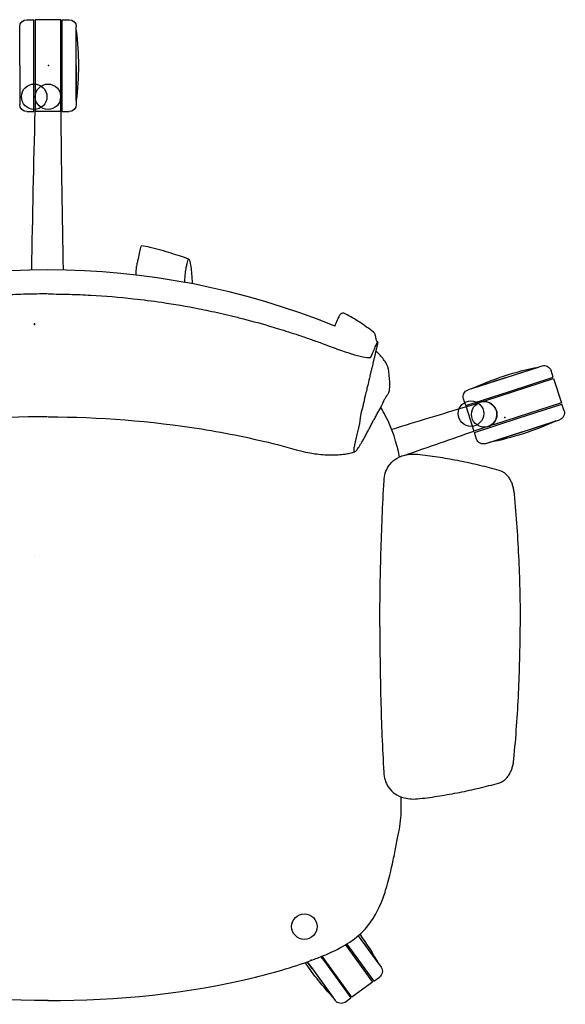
# Model space of a CAD drawing. Header units: metres. Extents: x 1.1 to 14.9, y -7.2 to 0.
# Tile 18 of 22: x 11.3 to 11.7, y -2.7 to -2. Entities that reach past the tile are written whole.
import ezdxf

# ---------------------------------------------------------------- set-up
doc = ezdxf.new("R2010")
doc.units = ezdxf.units.M
doc.header["$MEASUREMENT"] = 0
for name, color, linetype in [('2D_Any', 251, 'Continuous'), ('72_AIX_TNKFLEX_D3_FLEX_BASE_FLEX_300', 7, 'Continuous'), ('72_AIX_TNKFLEX_D3_FLEX_RUEDA_ESTANDAR', 7, 'Continuous'), ('72_AIX_TNKFLEX_D3_FLEX_TELAS_FLEX_DELATNE', 7, 'Continuous'), ('72_AIX_TNKFLEX_D3_FLEX_TELAS_FLEX_DETRAS', 7, 'Continuous')]:
    doc.layers.add(name, color=color, linetype=linetype)

# ---------------------------------------------------------------- blocks, each defined once
blk = doc.blocks.new('72AIX_TNKFLEX_D3_CRON_RUEDA_1')
blk.add_circle((0, 0), 0.009)
blk.add_point((0.01, 0.022, -0.069))
blk = doc.blocks.new('72AIX_TNKFLEX_D3_FLEX_BASE_FLEX_300')
at = {"extrusion": (8.04964e-12, 1.10794e-11, -1)}
blk.add_line((0, 0, 0.12945), (0, 0, -0.01055), dxfattribs=at)
blk = doc.blocks.new('2D_fLEX')
at = {"layer": '2D_Any'}
for p, q in [((-0.0146, 0.69377), (-0.0096, 0.69377)), ((-0.0096, 0.66127), (-0.0096, 0.69377)), ((0.0094, 0.69377), (-0.0086, 0.69377)), ((-0.0086, 0.69377), (-0.0086, 0.6441)), ((0.0094, 0.64191), (0.0094, 0.69377)), ((0.0104, 0.66127), (0.0104, 0.69377)), ((0.0104, 0.69377), (0.0154, 0.69377)), ((-0.0196, 0.66127), (-0.0196, 0.68877)), ((0.0204, 0.66127), (0.0204, 0.68877)), ((0.0204, 0.66127), (0.0204, 0.68602)), ((-0.0196, 0.66127), (-0.0196, 0.63377)), ((-0.0096, 0.64079), (-0.0096, 0.66127)), ((0.0104, 0.62877), (0.0104, 0.66127)), ((0.0204, 0.66127), (0.0204, 0.63377)), ((0.0204, 0.63652), (0.0204, 0.66127)), ((-0.0096, 0.63943), (-0.0096, 0.64079)), ((-0.0086, 0.6441), (-0.0086, 0.63927)), ((0.0094, 0.63927), (0.0094, 0.64191)), ((-0.0096, 0.63851), (-0.0096, 0.63943)), ((-0.0096, 0.62877), (-0.0096, 0.63851)), ((-0.0086, 0.63927), (-0.0086, 0.62877)), ((0.0094, 0.63891), (0.0094, 0.63927)), ((0.0094, 0.63891), (0.0094, 0.63891)), ((0.0094, 0.6374), (0.0094, 0.63891)), ((0.0094, 0.62877), (0.0094, 0.6374)), ((-0.0146, 0.62877), (-0.0096, 0.62877)), ((0.00911, 0.62877), (-0.0086, 0.62877)), ((0.0094, 0.62877), (0.00911, 0.62877)), ((0.0104, 0.62877), (0.0154, 0.62877)), ((0.3234, 0.44044), (0.34957, 0.44891)), ((0.3234, 0.44044), (0.34695, 0.44806)), ((0.35741, 0.44093), (0.35587, 0.44569)), ((0.3234, 0.44044), (0.29724, 0.43197)), ((0.29986, 0.43282), (0.3234, 0.44044)), ((0.30984, 0.42448), (0.35771, 0.43998)), ((0.32649, 0.43092), (0.35741, 0.44093)), ((0.35771, 0.43998), (0.36326, 0.42286)), ((0.29557, 0.42091), (0.29403, 0.42567)), ((0.29557, 0.42091), (0.32649, 0.43092)), ((0.29587, 0.41996), (0.29705, 0.42034)), ((0.29587, 0.41996), (0.30142, 0.40284)), ((0.29705, 0.42034), (0.29959, 0.42116)), ((0.29959, 0.42116), (0.30586, 0.4232)), ((0.30586, 0.4232), (0.30984, 0.42448)), ((0.36326, 0.42286), (0.31588, 0.40752)), ((0.33265, 0.4119), (0.36357, 0.42191)), ((0.36511, 0.41715), (0.36357, 0.42191)), ((0.30173, 0.40189), (0.33265, 0.4119)), ((0.33573, 0.40238), (0.36189, 0.41085)), ((0.31058, 0.4058), (0.30142, 0.40284)), ((0.31097, 0.40593), (0.31058, 0.4058)), ((0.31141, 0.40607), (0.31097, 0.40593)), ((0.31397, 0.4069), (0.31141, 0.40607)), ((0.31397, 0.4069), (0.31397, 0.4069)), ((0.31588, 0.40752), (0.31398, 0.4069)), ((0.33573, 0.40238), (0.35927, 0.41)), ((0.30327, 0.39713), (0.30173, 0.40189)), ((0.33573, 0.40238), (0.30956, 0.39391)), ((0.31218, 0.39476), (0.33573, 0.40238)), ((0.21958, 0.04591), (0.21957, 0.04592)), ((0.21957, 0.04592), (0.21958, 0.04591)), ((0.21958, 0.04591), (0.23572, 0.02364)), ((0.21958, 0.04591), (0.23411, 0.02587)), ((0.21063, 0.03951), (0.22975, 0.01314)), ((0.21149, 0.04004), (0.23056, 0.01372)), ((0.19325, 0.03111), (0.19529, 0.0283)), ((0.21518, 0.00257), (0.19421, 0.0315)), ((0.19529, 0.0283), (0.21437, 0.00198)), ((0.1872, 0.02243), (0.18356, 0.02744)), ((0.18356, 0.02744), (0.1872, 0.02243)), ((0.1872, 0.02243), (0.20334, 0.00016)), ((0.1872, 0.02243), (0.20172, 0.00239)), ((0.23056, 0.01372), (0.23461, 0.01666)), ((0.22975, 0.01314), (0.21518, 0.00257)), ((0.21032, -0.00095), (0.21437, 0.00198))]:
    blk.add_line(p, q, dxfattribs=at)
for centre in [(0.0004, 0.63927, -0.00503), (0.30864, 0.41463, -0.00503)]:
    blk.add_circle(centre, 0.009, dxfattribs=at)
at = {"layer": '2D_Any', "extrusion": (0, 0, -1)}
for centre, radius, start, end in [((0.0146, 0.68877), 0.005, 360, 90), ((-0.0154, 0.68877), 0.005, 90, 180), ((0.18323, 0.66127), 0.20513, 173.07068, 186.92932), ((0.0146, 0.63377), 0.005, 270, 0), ((-0.0154, 0.63377), 0.005, 180, 270), ((-0.38613, 0.24671), 0.20513, 65.13038, 78.98903), ((-0.35111, 0.44415), 0.005, 72.05971, 162.05971), ((-0.29878, 0.42721), 0.005, 342.05971, 72.05971), ((-0.36035, 0.41561), 0.005, 162.05971, 252.05971), ((-0.273, 0.59611), 0.20513, 245.13038, 258.98903), ((-0.30802, 0.39867), 0.005, 252.05971, 342.05971), ((-0.05472, -0.07361), 0.20513, 144.01551, 150.98903), ((-0.35206, 0.14195), 0.20513, 317.13038, 325.9047), ((-0.23167, 0.02071), 0.005, 144.05971, 234.05971), ((-0.20739, 0.0031), 0.005, 234.05971, 324.05971)]:
    blk.add_arc(centre, radius, start, end, dxfattribs=at)
at = {"layer": '2D_Any'}
for centre, radius, start, end in [((0.0004, 0.63927), 0.009, 360, 10.53137), ((0.0004, 0.63927), 0.009, 341.44261, 353.01243), ((0.0004, 0.63927), 0.009, 353.10516, 356.75528), ((0.0004, 0.63927), 0.009, 356.82479, 0), ((0.00003, -0.02103), 0.53784, 67.83156, 112.10873), ((0.30864, 0.41463), 0.009, 286.31745, 107.94029), ((0.30864, 0.41463), 0.009, 285.62399, 286.31745)]:
    blk.add_arc(centre, radius, start, end, dxfattribs=at)
for centre, major_axis, ratio, start_param, end_param in [((0.00043, 0.63927), (0.00882, 0.00164), 0.000043, 0, 0.000172), ((0.0004, 0.63927), (0.00853, -0.00287), 0.000279, 0, 0.001114), ((0.0004, 0.63927), (0.00893, -0.00109), 0.000405, 0, 0.001618), ((0.0004, 0.63927), (0.00899, -0.00051), 0.000303, 0, 0.001213), ((0.20579, 0.47601), (-0.00279, 0.00112), 0.995715, -0.01381, 0.027282), ((0.22969, 0.07549), (0.00751, -0.00274), 0.000101, 0, 0.000895), ((0.14504, 0.02436), (0.00191, -0.00777), 0.00003, 0, 0.000972)]:
    blk.add_ellipse(centre, major_axis=major_axis, ratio=ratio, start_param=start_param, end_param=end_param, dxfattribs=at)
at = {"layer": '2D_Any', "extrusion": (0, 0, -1)}
for centre, major_axis, ratio, start_param, end_param in [((0.192, 0.47877), (0.00086, 0.00287), 0.000095, 0.000003, 0.004774), ((0.20835, 0.48185), (-0.003, 0.00034), 0.996355, 0.235657, 0.325678), ((0.17477, 0.46314), (0.00354, 0.00717), 0.106196, -0.034288, 0), ((0.21664, 0.45594), (-0.00215, 0.00194), 0.00011, 0, 0.000468)]:
    blk.add_ellipse(centre, major_axis=major_axis, ratio=ratio, start_param=start_param, end_param=end_param, dxfattribs=at)
at = {"layer": '2D_Any'}
for points in [[(-0.01107, 0.51681), (-0.01041, 0.55446), (-0.00975, 0.59211), (-0.0086, 0.62877)], [(-0.0091, 0.62976), (-0.0091, 0.62976), (-0.0091, 0.62976), (-0.0091, 0.62976)], [(0.00909, 0.62976), (0.00909, 0.62976), (0.00909, 0.62976), (0.00909, 0.62976)], [(0.0094, 0.62877), (0.00975, 0.59211), (0.01041, 0.55446), (0.01107, 0.51681)], [(0.06281, 0.51881), (0.06278, 0.51865), (0.06275, 0.51844), (0.06273, 0.51818)], [(0.19286, 0.48164), (0.19286, 0.48164), (0.19286, 0.48164), (0.19285, 0.48164)], [(0.20562, 0.48313), (0.20508, 0.48199), (0.20442, 0.48047), (0.2037, 0.47879)], [(0.22067, 0.47977), (0.21731, 0.48191), (0.21394, 0.48398), (0.21036, 0.4858)], [(0.2037, 0.47879), (0.20348, 0.47827), (0.20325, 0.47772), (0.20302, 0.47717)], [(0.23033, 0.47285), (0.22719, 0.4753), (0.22404, 0.47762), (0.22067, 0.47977)], [(0.23342, 0.46596), (0.23296, 0.4661), (0.23273, 0.46616), (0.23273, 0.46616)], [(0.24171, 0.43166), (0.24199, 0.43421), (0.24231, 0.43671), (0.24119, 0.44522)], [(0.24119, 0.44522), (0.24119, 0.44522), (0.24119, 0.44522), (0.24119, 0.44522)], [(0.29587, 0.41996), (0.27931, 0.41494), (0.26131, 0.40946), (0.24331, 0.40397)], [(0.29732, 0.42042), (0.29732, 0.42042), (0.29731, 0.42042), (0.29731, 0.42042)], [(0.3088, 0.40519), (0.3088, 0.40519), (0.30881, 0.40519), (0.30881, 0.40519)], [(0.25262, 0.38586), (0.26939, 0.39161), (0.28615, 0.39737), (0.30142, 0.40284)], [(0.24872, 0.38452), (0.24877, 0.38454), (0.24882, 0.38455), (0.24887, 0.38457)], [(0.24887, 0.38457), (0.25012, 0.385), (0.25137, 0.38543), (0.25262, 0.38586)], [(0.24997, 0.1352), (0.24999, 0.13816), (0.25, 0.14112), (0.25001, 0.14408)], [(0.24836, 0.11935), (0.24943, 0.12452), (0.24995, 0.12988), (0.24997, 0.1352)], [(0.2372, 0.07275), (0.23784, 0.07449), (0.23843, 0.0763), (0.23897, 0.07813)], [(0.23897, 0.07813), (0.23897, 0.07813), (0.23897, 0.07813), (0.23897, 0.07812)], [(0.14695, 0.01659), (0.16134, 0.02012), (0.17563, 0.02438), (0.18869, 0.02933)], [(0.18869, 0.02933), (0.19156, 0.03042), (0.19439, 0.03155), (0.19714, 0.03272)], [(0.18869, 0.02933), (0.18869, 0.02933), (0.18869, 0.02933), (0.18869, 0.02933)], [(0, 0), (-0.04929, 0.00006), (-0.09935, 0.00502), (-0.14685, 0.01674)], [(0.00008, 0), (0.04937, 0.00001), (0.09943, 0.00492), (0.14695, 0.01658)]]:
    blk.add_open_spline(points, degree=3, dxfattribs=at)
for points, knots in [([(0.06604, 0.53368), (0.06566, 0.5323), (0.06532, 0.5309), (0.06465, 0.52791), (0.06432, 0.52632), (0.06381, 0.52377), (0.06362, 0.52283), (0.06323, 0.52086), (0.06302, 0.5198), (0.06281, 0.51881)], [0, 0, 0, 0, 0.00430464, 0.00430464, 0.0095042, 0.0095042, 0.01246603, 0.01246603, 0.01558511, 0.01558511, 0.01558511, 0.01558511]), ([(0.09997, 0.52448), (0.09797, 0.52515), (0.09594, 0.52582), (0.09177, 0.52719), (0.08962, 0.52788), (0.08264, 0.53006), (0.07778, 0.53153), (0.07055, 0.53318), (0.06842, 0.5336), (0.06626, 0.53392)], [0, 0, 0, 0, 0.00633567, 0.00633567, 0.01349146, 0.01349146, 0.02978368, 0.02978368, 0.03638422, 0.03638422, 0.03638422, 0.03638422]), ([(0.09695, 0.50789), (0.09698, 0.5082), (0.09713, 0.51029), (0.09747, 0.51408), (0.09806, 0.51849), (0.09861, 0.52107), (0.09902, 0.5226), (0.09918, 0.52319)], [59.457011, 59.457011, 59.457011, 59.457011, 64.275446, 91.314614, 112.775044, 130.889517, 142.432089, 142.432089, 142.432089, 142.432089]), ([(0.09918, 0.52319), (0.09921, 0.52331), (0.09957, 0.5245), (0.10026, 0.52495), (0.10127, 0.52065), (0.10192, 0.51317), (0.10224, 0.50756), (0.10228, 0.50688)], [142.432089, 142.432089, 142.432089, 142.432089, 145.030745, 167.34887, 191.841294, 220.533115, 224.400806, 224.400806, 224.400806, 224.400806]), ([(0.06273, 0.51818), (0.0626, 0.51686), (0.06253, 0.51568), (0.06245, 0.5141), (0.06243, 0.5136), (0.06241, 0.51312)], [0, 0, 0, 0, 0.004827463, 0.004827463, 0.00725176, 0.00725176, 0.00725176, 0.00725176]), ([(0.00003, 0.4998), (-0.005, 0.4998), (-0.01003, 0.49973), (-0.02009, 0.49946), (-0.02511, 0.49925), (-0.04018, 0.49843), (-0.0502, 0.49761), (-0.06686, 0.49579), (-0.0735, 0.49494), (-0.08898, 0.49267), (-0.09777, 0.49117), (-0.10891, 0.48898), (-0.11124, 0.4885), (-0.11889, 0.4869), (-0.12419, 0.48571), (-0.13226, 0.48377), (-0.13507, 0.48307), (-0.14467, 0.48061), (-0.15141, 0.47874), (-0.16013, 0.47617), (-0.16222, 0.47554), (-0.16929, 0.47336), (-0.17405, 0.47182), (-0.17998, 0.46982), (-0.18144, 0.46932), (-0.18586, 0.46779), (-0.1879, 0.46709), (-0.19246, 0.46544), (-0.19347, 0.46507), (-0.19651, 0.46395), (-0.19727, 0.46367), (-0.19922, 0.46294), (-0.19979, 0.46272), (-0.20105, 0.46225), (-0.20152, 0.46208), (-0.20223, 0.46181), (-0.20246, 0.46173), (-0.20307, 0.4615), (-0.20344, 0.46137), (-0.2042, 0.4611), (-0.20459, 0.46095), (-0.20552, 0.46062), (-0.20606, 0.46043), (-0.21011, 0.45901), (-0.21344, 0.45793), (-0.21934, 0.4562), (-0.22186, 0.45558), (-0.22601, 0.45488), (-0.22712, 0.45495), (-0.22776, 0.45522), (-0.22785, 0.45527), (-0.22799, 0.45539), (-0.22804, 0.45546), (-0.22811, 0.4556), (-0.22813, 0.45565), (-0.22822, 0.45589), (-0.22824, 0.45594), (-0.22837, 0.45621), (-0.22845, 0.45637), (-0.2286, 0.45672), (-0.22864, 0.45687), (-0.22888, 0.45739), (-0.22896, 0.45756), (-0.22918, 0.45806), (-0.22926, 0.45827), (-0.22955, 0.45899), (-0.22967, 0.45921), (-0.22992, 0.45974), (-0.23, 0.45992), (-0.2302, 0.4604), (-0.23031, 0.46066), (-0.23055, 0.46125), (-0.23066, 0.46148), (-0.23114, 0.46256), (-0.23118, 0.46267), (-0.23153, 0.46347), (-0.23158, 0.46359), (-0.23165, 0.46374), (-0.23167, 0.46378), (-0.23177, 0.46402), (-0.23187, 0.46423), (-0.23198, 0.4645), (-0.23202, 0.46457), (-0.23209, 0.46475), (-0.23213, 0.46484), (-0.23224, 0.46509), (-0.23231, 0.46527), (-0.23245, 0.46556), (-0.23251, 0.46568), (-0.23261, 0.46588), (-0.23265, 0.46596), (-0.2327, 0.46605), (-0.23272, 0.46608), (-0.23279, 0.46618), (-0.23283, 0.46621), (-0.23285, 0.46621)], [0, 0, 0, 0, 1.50937, 1.50937, 3.018978, 3.018978, 6.038004, 6.038004, 8.045457, 8.045457, 10.712137, 10.712137, 11.420549, 11.420549, 13.035432, 13.035432, 13.890466, 13.890466, 15.944462, 15.944462, 16.592115, 16.592115, 18.145057, 18.145057, 18.625496, 18.625496, 19.545294, 19.545294, 19.929127, 19.929127, 20.083587, 20.083587, 20.332505, 20.332505, 20.481961, 20.481961, 20.555937, 20.555937, 20.674625, 20.674625, 20.802945, 20.802945, 20.981274, 20.981274, 22.159526, 22.159526, 23.350819, 23.350819, 24.708465, 24.708465, 24.999973, 24.999973, 25.268137, 25.268137, 25.535132, 25.535132, 25.829695, 25.829695, 25.976508, 25.976508, 26.197146, 26.197146, 26.307723, 26.307723, 26.442054, 26.442054, 26.628782, 26.628782, 26.754446, 26.754446, 26.862409, 26.862409, 26.947367, 26.947367, 27.255971, 27.255971, 27.314444, 27.314444, 27.326285, 27.326285, 27.392939, 27.392939, 27.407587, 27.407587, 27.424536, 27.424536, 27.453364, 27.453364, 27.479842, 27.479842, 27.503219, 27.503219, 27.514778, 27.514778, 27.553711, 27.553711, 27.553711, 27.553711]), ([(0.00057, 0.4998), (0.0056, 0.49979), (0.01063, 0.49972), (0.02069, 0.49944), (0.02571, 0.49922), (0.04078, 0.49839), (0.0508, 0.49755), (0.06745, 0.49572), (0.0741, 0.49486), (0.08957, 0.49258), (0.09836, 0.49106), (0.1095, 0.48886), (0.11183, 0.48839), (0.11947, 0.48678), (0.12477, 0.48558), (0.13284, 0.48363), (0.13565, 0.48293), (0.14525, 0.48046), (0.15199, 0.47859), (0.1607, 0.476), (0.16279, 0.47537), (0.16986, 0.47318), (0.17462, 0.47164), (0.18054, 0.46963), (0.182, 0.46913), (0.18643, 0.4676), (0.18847, 0.46689), (0.19302, 0.46524), (0.19403, 0.46487), (0.19707, 0.46375), (0.19783, 0.46346), (0.19978, 0.46273), (0.20035, 0.46251), (0.20161, 0.46204), (0.20208, 0.46187), (0.20279, 0.4616), (0.20302, 0.46152), (0.20363, 0.46129), (0.204, 0.46116), (0.20476, 0.46088), (0.20515, 0.46074), (0.20608, 0.46041), (0.20661, 0.46022), (0.21067, 0.45879), (0.21399, 0.45771), (0.2199, 0.45598), (0.22241, 0.45535), (0.22656, 0.45465), (0.22767, 0.45472), (0.22831, 0.45498), (0.2284, 0.45503), (0.22854, 0.45516), (0.22859, 0.45522), (0.22866, 0.45537), (0.22868, 0.45542), (0.22877, 0.45565), (0.22879, 0.4557), (0.22892, 0.45597), (0.22901, 0.45613), (0.22915, 0.45648), (0.22919, 0.45664), (0.22943, 0.45716), (0.22952, 0.45732), (0.22974, 0.45783), (0.22981, 0.45803), (0.23011, 0.45875), (0.23022, 0.45897), (0.23048, 0.4595), (0.23056, 0.45968), (0.23076, 0.46016), (0.23087, 0.46042), (0.23111, 0.46101), (0.23122, 0.46124), (0.2317, 0.46232), (0.23174, 0.46243), (0.23209, 0.46322), (0.23215, 0.46335), (0.23221, 0.4635), (0.23223, 0.46354), (0.23234, 0.46378), (0.23243, 0.46399), (0.23254, 0.46425), (0.23258, 0.46433), (0.23265, 0.46451), (0.23269, 0.4646), (0.2328, 0.46485), (0.23288, 0.46502), (0.23301, 0.46532), (0.23307, 0.46544), (0.23317, 0.46564), (0.23321, 0.46571), (0.23327, 0.46581), (0.23328, 0.46584), (0.23335, 0.46594), (0.23339, 0.46597), (0.23342, 0.46596)], [0, 0, 0, 0, 1.50937, 1.50937, 3.018978, 3.018978, 6.038004, 6.038004, 8.045457, 8.045457, 10.712137, 10.712137, 11.420549, 11.420549, 13.035432, 13.035432, 13.890466, 13.890466, 15.944462, 15.944462, 16.592115, 16.592115, 18.145057, 18.145057, 18.625496, 18.625496, 19.545294, 19.545294, 19.929127, 19.929127, 20.083587, 20.083587, 20.332505, 20.332505, 20.481961, 20.481961, 20.555937, 20.555937, 20.674625, 20.674625, 20.802945, 20.802945, 20.981274, 20.981274, 22.159526, 22.159526, 23.350819, 23.350819, 24.708465, 24.708465, 24.999973, 24.999973, 25.268137, 25.268137, 25.535132, 25.535132, 25.829695, 25.829695, 25.976508, 25.976508, 26.197146, 26.197146, 26.307723, 26.307723, 26.442054, 26.442054, 26.628782, 26.628782, 26.754446, 26.754446, 26.862409, 26.862409, 26.947367, 26.947367, 27.255971, 27.255971, 27.314444, 27.314444, 27.326285, 27.326285, 27.392939, 27.392939, 27.407587, 27.407587, 27.424536, 27.424536, 27.453364, 27.453364, 27.479842, 27.479842, 27.503219, 27.503219, 27.514778, 27.514778, 27.553711, 27.553711, 27.553711, 27.553711]), ([(0.21036, 0.4858), (0.21005, 0.48597), (0.2097, 0.48607), (0.20906, 0.48616), (0.20876, 0.48615), (0.20825, 0.48607), (0.20803, 0.48601), (0.20764, 0.48585), (0.20747, 0.48576), (0.20714, 0.48555), (0.207, 0.48543), (0.20672, 0.48517), (0.20662, 0.48505), (0.20635, 0.4847), (0.20625, 0.48452), (0.20589, 0.48386), (0.20571, 0.48341), (0.20551, 0.48288)], [0, 0, 0, 0, 0.00109493, 0.00109493, 0.00207451, 0.00207451, 0.00296168, 0.00296168, 0.0039244, 0.0039244, 0.00525911, 0.00525911, 0.00726734, 0.00726734, 0.01168658, 0.01168658, 0.02429163, 0.02429163, 0.02429163, 0.02429163]), ([(0.21036, 0.4858), (0.21036, 0.4858), (0.21036, 0.4858), (0.21036, 0.4858), (0.21036, 0.4858), (0.21036, 0.4858), (0.21036, 0.4858)], [31.15404722, 31.15404722, 31.15404722, 31.15404722, 31.155339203, 31.155339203, 31.155339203, 31.155339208, 31.155339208, 31.155339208, 31.155339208]), ([(0.23033, 0.47285), (0.23033, 0.47285), (0.23033, 0.47285), (0.23033, 0.47285), (0.23033, 0.47285), (0.23033, 0.47285), (0.23033, 0.47285)], [37.82206296, 37.82206296, 37.82206296, 37.82206296, 37.85586374, 37.85586374, 37.85586374, 37.8558644, 37.8558644, 37.8558644, 37.8558644]), ([(0.23181, 0.47044), (0.23176, 0.47068), (0.23168, 0.47098), (0.23141, 0.47158), (0.23124, 0.47187), (0.23084, 0.47239), (0.23061, 0.47262), (0.23033, 0.47285)], [0, 0, 0, 0, 0.001376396, 0.001376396, 0.002585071, 0.002585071, 0.003728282, 0.003728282, 0.003728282, 0.003728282]), ([(0.23181, 0.47044), (0.23181, 0.47044), (0.23181, 0.47044), (0.23181, 0.47044), (0.23181, 0.47044), (0.23181, 0.47044), (0.23181, 0.47044)], [35.55275656, 35.55275656, 35.55275656, 35.55275656, 35.58255813, 35.58255813, 35.58255813, 35.58255888, 35.58255888, 35.58255888, 35.58255888]), ([(0.23273, 0.46616), (0.23234, 0.46748), (0.23224, 0.46806), (0.23209, 0.46892), (0.23203, 0.46922), (0.23192, 0.46983), (0.23186, 0.47014), (0.23181, 0.47044)], [0, 0, 0, 0, 0.001740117, 0.001740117, 0.002650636, 0.002650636, 0.003606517, 0.003606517, 0.003606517, 0.003606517]), ([(0.23342, 0.46596), (0.23342, 0.46596), (0.23342, 0.46596), (0.23346, 0.46593), (0.23347, 0.46579), (0.23339, 0.46521), (0.2333, 0.46474), (0.2331, 0.46382), (0.23303, 0.4635), (0.23278, 0.46241), (0.23261, 0.46173), (0.23231, 0.46046), (0.23224, 0.46014), (0.23212, 0.45967), (0.23208, 0.4595), (0.23196, 0.45898), (0.23188, 0.45864), (0.23155, 0.45722), (0.23147, 0.45685), (0.2311, 0.45531), (0.23094, 0.45466), (0.23064, 0.4534), (0.23053, 0.45296), (0.23033, 0.45209), (0.23024, 0.45173), (0.22999, 0.45067), (0.2298, 0.44983), (0.22919, 0.44726), (0.22898, 0.44638), (0.22857, 0.44468), (0.22838, 0.44386), (0.22777, 0.4413), (0.22777, 0.44129), (0.22675, 0.43698), (0.22632, 0.43518), (0.22551, 0.43175), (0.22528, 0.43076), (0.22376, 0.42435), (0.22366, 0.42392), (0.22264, 0.41963), (0.22213, 0.41749), (0.22158, 0.41516)], [27.553711, 27.553711, 27.553711, 27.553711, 27.557872, 27.557872, 27.625487, 27.625487, 27.705226, 27.705226, 27.742661, 27.742661, 27.819934, 27.819934, 27.845887, 27.845887, 27.859958, 27.859958, 27.889678, 27.889678, 27.980636, 27.980636, 28.062643, 28.062643, 28.108747, 28.108747, 28.142641, 28.142641, 28.208562, 28.208562, 28.242692, 28.242692, 28.275804, 28.275804, 28.342413, 28.342413, 28.396904, 28.396904, 28.430976, 28.430976, 28.497515, 28.497515, 28.570609, 28.570609, 28.570609, 28.570609]), ([(0.24119, 0.44522), (0.24093, 0.44716), (0.24017, 0.4492), (0.23786, 0.45327), (0.23625, 0.45537), (0.23372, 0.45792), (0.2331, 0.45849), (0.23246, 0.45906)], [0, 0, 0, 0, 0.00900876, 0.00900876, 0.01811997, 0.01811997, 0.02084089, 0.02084089, 0.02084089, 0.02084089]), ([(0.23628, 0.42106), (0.23644, 0.42139), (0.2366, 0.42173), (0.23676, 0.42207), (0.23687, 0.42232), (0.23699, 0.42257), (0.2371, 0.42282), (0.23731, 0.42327), (0.23752, 0.42372), (0.23773, 0.42416), (0.2378, 0.42431), (0.23787, 0.42445), (0.23794, 0.42459), (0.23798, 0.42468), (0.23803, 0.42477), (0.23807, 0.42486), (0.23819, 0.42509), (0.23831, 0.42532), (0.23843, 0.42555), (0.23855, 0.42579), (0.23868, 0.42602), (0.23881, 0.42624), (0.23882, 0.42628), (0.23884, 0.42631), (0.23886, 0.42634), (0.23897, 0.42654), (0.23909, 0.42673), (0.23921, 0.42693), (0.23935, 0.42715), (0.23949, 0.42738), (0.23963, 0.4276), (0.23973, 0.42775), (0.23983, 0.4279), (0.23993, 0.42805), (0.24012, 0.42835), (0.24032, 0.42864), (0.24052, 0.42893), (0.24066, 0.42916), (0.2408, 0.42938), (0.24094, 0.4296), (0.24096, 0.42965), (0.24099, 0.42969), (0.24101, 0.42974), (0.24112, 0.42992), (0.24121, 0.4301), (0.2413, 0.43029), (0.24141, 0.43052), (0.2415, 0.43076), (0.24157, 0.431), (0.24163, 0.43118), (0.24167, 0.43136), (0.24169, 0.43155), (0.2417, 0.43159), (0.2417, 0.43162), (0.24171, 0.43166)], [0, 0, 0, 0, 0.0716481, 0.0716481, 0.0716481, 0.1250053, 0.1250053, 0.1250053, 0.2198508, 0.2198508, 0.2198508, 0.2500002, 0.2500002, 0.2500002, 0.2692517, 0.2692517, 0.2692517, 0.3186525, 0.3186525, 0.3186525, 0.3680534, 0.3680534, 0.3680534, 0.3750013, 0.3750013, 0.3750013, 0.4174543, 0.4174543, 0.4174543, 0.4668552, 0.4668552, 0.4668552, 0.5000001, 0.5000001, 0.5000001, 0.565657, 0.565657, 0.565657, 0.6150579, 0.6150579, 0.6150579, 0.6250035, 0.6250035, 0.6250035, 0.6644588, 0.6644588, 0.6644588, 0.7138597, 0.7138597, 0.7138597, 0.750003, 0.750003, 0.750003, 0.7574527, 0.7574527, 0.7574527, 0.7574527]), ([(0.22158, 0.41516), (0.22018, 0.40662), (0.21975, 0.40479), (0.21916, 0.40229), (0.21868, 0.4003), (0.21829, 0.39865), (0.21798, 0.39733), (0.21774, 0.39633), (0.2175, 0.39533), (0.21727, 0.39434), (0.21706, 0.3934), (0.21682, 0.39223), (0.21661, 0.39096), (0.21649, 0.38973), (0.21652, 0.38882), (0.21669, 0.38826), (0.21702, 0.38807), (0.2175, 0.38827), (0.21816, 0.38889), (0.21896, 0.38989), (0.2199, 0.39123), (0.22099, 0.39294), (0.22201, 0.39466), (0.22289, 0.39622), (0.22382, 0.39789), (0.22505, 0.40014), (0.22653, 0.40291), (0.22777, 0.40519), (0.22874, 0.40701), (0.22946, 0.40837), (0.23017, 0.40974), (0.23088, 0.41111), (0.2316, 0.41248), (0.23235, 0.41384), (0.23312, 0.41521), (0.23391, 0.41657), (0.23468, 0.41793), (0.23542, 0.4193), (0.23594, 0.42034), (0.23622, 0.42093), (0.23628, 0.42106)], [0, 0, 0, 0, 0.062258, 0.097462, 0.132666, 0.16787, 0.185472, 0.203074, 0.220676, 0.238278, 0.25588, 0.273482, 0.308686, 0.34389, 0.379094, 0.414297, 0.449501, 0.484705, 0.519909, 0.555113, 0.590317, 0.625521, 0.660725, 0.678327, 0.695929, 0.731133, 0.766337, 0.801541, 0.819143, 0.836745, 0.854347, 0.871949, 0.889551, 0.907153, 0.924755, 0.942357, 0.959959, 0.97756, 0.995162, 1, 1, 1, 1]), ([(0.24872, 0.3845), (0.24689, 0.39458), (0.24366, 0.40446), (0.23793, 0.41553), (0.23678, 0.41758), (0.23556, 0.41959)], [0.0104503, 0.0104503, 0.0104503, 0.0104503, 0.04094457, 0.04094457, 0.0480469, 0.0480469, 0.0480469, 0.0480469]), ([(0.00003, 0.41292), (-0.0362, 0.41289), (-0.07259, 0.4101), (-0.1264, 0.40155), (-0.14433, 0.39787), (-0.17084, 0.39119), (-0.17952, 0.38821), (-0.19226, 0.3865), (-0.19609, 0.38619), (-0.20325, 0.38611), (-0.2066, 0.38631), (-0.211, 0.38699), (-0.21217, 0.38721), (-0.21445, 0.38773), (-0.21555, 0.38803), (-0.2167, 0.38838)], [0, 0, 0, 0, 0.1086992, 0.1086992, 0.1636896, 0.1636896, 0.1909077, 0.1909077, 0.2023521, 0.2023521, 0.212436, 0.212436, 0.2161428, 0.2161428, 0.2198831, 0.2198831, 0.2198831, 0.2198831]), ([(0.00047, 0.41292), (0.03671, 0.41286), (0.07309, 0.41003), (0.1269, 0.40142), (0.14482, 0.39772), (0.17132, 0.39101), (0.18001, 0.38802), (0.19274, 0.3863), (0.19657, 0.38598), (0.20373, 0.38589), (0.20708, 0.3861), (0.21149, 0.38677), (0.21265, 0.38699), (0.21493, 0.38751), (0.21603, 0.38781), (0.21718, 0.38816)], [0, 0, 0, 0, 0.1086992, 0.1086992, 0.1636896, 0.1636896, 0.1909077, 0.1909077, 0.2023521, 0.2023521, 0.212436, 0.212436, 0.2161428, 0.2161428, 0.2198831, 0.2198831, 0.2198831, 0.2198831]), ([(0.23784, 0.36776), (0.23794, 0.36956), (0.23824, 0.37135), (0.23931, 0.37481), (0.24007, 0.37646), (0.2424, 0.38001), (0.24408, 0.38168), (0.24748, 0.38396), (0.24958, 0.3851), (0.25563, 0.3866), (0.25921, 0.38684), (0.26335, 0.38631)], [0, 0, 0, 0, 0.541653, 0.541653, 1.082176, 1.082176, 1.803839, 1.803839, 2.319925, 2.319925, 2.848569, 2.848569, 2.848569, 2.848569]), ([(0.26335, 0.38631), (0.2657, 0.38601), (0.26805, 0.38572), (0.2704, 0.38539), (0.27274, 0.38507), (0.27509, 0.38472), (0.27743, 0.38434), (0.27977, 0.38397), (0.28211, 0.38357), (0.28444, 0.38315), (0.28677, 0.38274), (0.2891, 0.38229), (0.29142, 0.38183), (0.29375, 0.38136), (0.29607, 0.38088), (0.29838, 0.38037), (0.30069, 0.37985), (0.303, 0.37932), (0.30531, 0.37876), (0.30991, 0.37765), (0.3145, 0.37644), (0.31906, 0.37515)], [-0.5, -0.5, -0.5, -0.5, -0.4375, -0.4375, -0.4375, -0.375, -0.375, -0.375, -0.3125, -0.3125, -0.3125, -0.25, -0.25, -0.25, -0.1875, -0.1875, -0.1875, -0.125, -0.125, -0.125, 0, 0, 0, 0]), ([(0.31906, 0.37515), (0.31992, 0.37491), (0.32075, 0.37457), (0.32153, 0.37414), (0.32231, 0.37371), (0.32303, 0.3732), (0.3237, 0.3726), (0.32437, 0.37201), (0.32497, 0.37135), (0.32551, 0.37065), (0.32605, 0.36994), (0.32653, 0.36919), (0.32696, 0.36841), (0.32738, 0.36762), (0.32775, 0.36681), (0.32807, 0.36598), (0.32839, 0.36515), (0.32866, 0.3643), (0.32889, 0.36344), (0.32912, 0.36258), (0.32931, 0.36171), (0.32946, 0.36083), (0.32961, 0.35996), (0.32973, 0.35907), (0.32981, 0.35819)], [-1, -1, -1, -1, -0.875, -0.875, -0.875, -0.75, -0.75, -0.75, -0.625, -0.625, -0.625, -0.5, -0.5, -0.5, -0.375, -0.375, -0.375, -0.25, -0.25, -0.25, -0.125, -0.125, -0.125, 0, 0, 0, 0]), ([(0.23492, 0.26463), (0.23492, 0.26464), (0.23492, 0.2668), (0.23493, 0.27111), (0.23498, 0.27971), (0.23515, 0.29475), (0.23561, 0.31623), (0.23652, 0.342), (0.23736, 0.35917), (0.23784, 0.36776)], [0.4998011, 0.4998011, 0.4998011, 0.4998011, 0.5, 0.53125, 0.5625, 0.625, 0.75, 0.875, 1, 1, 1, 1]), ([(0.32981, 0.35819), (0.33052, 0.35041), (0.33116, 0.34262), (0.3317, 0.33483), (0.33224, 0.32703), (0.33268, 0.31923), (0.33304, 0.31143), (0.33339, 0.30362), (0.33366, 0.29581), (0.33383, 0.288), (0.33391, 0.28409), (0.33397, 0.28019), (0.33401, 0.27628), (0.33403, 0.27433), (0.33404, 0.27238), (0.33405, 0.27042), (0.33406, 0.26847), (0.33407, 0.26652), (0.33407, 0.26456)], [-1, -1, -1, -1, -0.875, -0.875, -0.875, -0.75, -0.75, -0.75, -0.625, -0.625, -0.625, -0.5625, -0.5625, -0.5625, -0.53125, -0.53125, -0.53125, -0.5, -0.5, -0.5, -0.5]), ([(0.23492, 0.26463), (0.23492, 0.26461), (0.23492, 0.26245), (0.23491, 0.25814), (0.23495, 0.24954), (0.23508, 0.2345), (0.2355, 0.21302), (0.23636, 0.18725), (0.23716, 0.17007), (0.23763, 0.16149)], [0.4998011, 0.4998011, 0.4998011, 0.4998011, 0.5, 0.53125, 0.5625, 0.625, 0.75, 0.875, 1, 1, 1, 1]), ([(0.32962, 0.17087), (0.33035, 0.17865), (0.331, 0.18643), (0.33155, 0.19423), (0.33211, 0.20202), (0.33257, 0.20982), (0.33294, 0.21762), (0.33331, 0.22543), (0.33359, 0.23324), (0.33378, 0.24105), (0.33387, 0.24495), (0.33394, 0.24886), (0.33399, 0.25276), (0.33401, 0.25472), (0.33403, 0.25667), (0.33404, 0.25862), (0.33406, 0.26058), (0.33407, 0.26253), (0.33407, 0.26448)], [-1, -1, -1, -1, -0.875, -0.875, -0.875, -0.75, -0.75, -0.75, -0.625, -0.625, -0.625, -0.5625, -0.5625, -0.5625, -0.53125, -0.53125, -0.53125, -0.5, -0.5, -0.5, -0.5]), ([(0.31883, 0.15392), (0.31969, 0.15416), (0.32052, 0.1545), (0.3213, 0.15493), (0.32208, 0.15536), (0.32281, 0.15587), (0.32348, 0.15646), (0.32414, 0.15705), (0.32475, 0.15771), (0.32529, 0.15842), (0.32583, 0.15912), (0.32631, 0.15987), (0.32674, 0.16066), (0.32717, 0.16144), (0.32753, 0.16225), (0.32786, 0.16308), (0.32818, 0.16391), (0.32845, 0.16476), (0.32868, 0.16562), (0.32892, 0.16648), (0.32911, 0.16735), (0.32926, 0.16822), (0.32942, 0.1691), (0.32953, 0.16998), (0.32962, 0.17087)], [-1, -1, -1, -1, -0.875, -0.875, -0.875, -0.75, -0.75, -0.75, -0.625, -0.625, -0.625, -0.5, -0.5, -0.5, -0.375, -0.375, -0.375, -0.25, -0.25, -0.25, -0.125, -0.125, -0.125, 0, 0, 0, 0]), ([(0.23763, 0.16149), (0.23772, 0.15969), (0.23802, 0.15789), (0.23908, 0.15443), (0.23983, 0.15278), (0.24216, 0.14923), (0.24384, 0.14755), (0.24723, 0.14526), (0.24933, 0.14412), (0.25538, 0.14261), (0.25896, 0.14236), (0.26309, 0.14288)], [0, 0, 0, 0, 0.541653, 0.541653, 1.082176, 1.082176, 1.803839, 1.803839, 2.319925, 2.319925, 2.848569, 2.848569, 2.848569, 2.848569]), ([(0.26309, 0.14288), (0.26544, 0.14318), (0.2678, 0.14347), (0.27014, 0.14379), (0.27249, 0.14411), (0.27484, 0.14445), (0.27718, 0.14482), (0.27952, 0.14519), (0.28186, 0.14558), (0.28419, 0.14599), (0.28652, 0.14641), (0.28885, 0.14685), (0.29118, 0.14731), (0.2935, 0.14777), (0.29582, 0.14825), (0.29814, 0.14876), (0.30045, 0.14926), (0.30276, 0.14979), (0.30507, 0.15034), (0.30968, 0.15145), (0.31427, 0.15264), (0.31883, 0.15392)], [-0.5, -0.5, -0.5, -0.5, -0.4375, -0.4375, -0.4375, -0.375, -0.375, -0.375, -0.3125, -0.3125, -0.3125, -0.25, -0.25, -0.25, -0.1875, -0.1875, -0.1875, -0.125, -0.125, -0.125, 0, 0, 0, 0]), ([(0.23897, 0.07813), (0.24104, 0.08522), (0.24289, 0.09245), (0.24515, 0.10305), (0.24585, 0.10661), (0.24717, 0.11338), (0.24779, 0.11658), (0.24836, 0.11935)], [0.00000283, 0.00000283, 0.00000283, 0.00000283, 0.02276695, 0.02276695, 0.03464784, 0.03464784, 0.04721104, 0.04721104, 0.04721104, 0.04721104]), ([(0.19714, 0.03272), (0.20758, 0.03719), (0.21724, 0.04265), (0.22999, 0.05683), (0.23419, 0.06449), (0.2372, 0.07274)], [0, 0, 0, 0, 0.03746767, 0.03746767, 0.06650024, 0.06650024, 0.06650024, 0.06650024]), ([(0, 0.00055), (0, 0.00053), (0, 0.00051), (0, 0.00048), (0, 0.00046), (0, 0.00044)], [0, 0, 0, 0, 0.01552449, 0.01552449, 0.03104897, 0.03104897, 0.03104897, 0.03104897]), ([(0, 0.00055), (0, 0.00053), (0, 0.00051), (0, 0.00048), (0, 0.00046), (0, 0.00044)], [0, 0, 0, 0, 0.01552449, 0.01552449, 0.03104897, 0.03104897, 0.03104897, 0.03104897])]:
    blk.add_open_spline(points, degree=3, knots=knots, dxfattribs=at)
blk = doc.blocks.new('72AIX_TNKFLEX_D3_FLEX_TELA_BAJA_NUEVO')
blk.add_point((0, 0))
blk = doc.blocks.new('72AIX_TNKFLEX_D3_FLEX_TELA_BASE_NUEVO')
blk.add_point((0, 0))
blk = doc.blocks.new('91de3797-e8a5-431e-b9fe-3abb422be99c')
blk.add_blockref('2D_fLEX', (0.00541, -0.34484, 0.00503))
at = {"layer": '72_AIX_TNKFLEX_D3_FLEX_BASE_FLEX_300', "color": 0}
for rotation in [216, 144, 288, 72]:
    blk.add_blockref('72AIX_TNKFLEX_D3_FLEX_BASE_FLEX_300', (-0.00384, -0.03004, 0.10145), dxfattribs=dict(at, rotation=rotation))
for xscale, rotation in [(-1, 144), (-0.9999999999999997, 72), (-0.9999999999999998, 216), (-1, 288)]:
    blk.add_blockref('72AIX_TNKFLEX_D3_FLEX_BASE_FLEX_300', (-0.00384, -0.03004, 0.10145), dxfattribs=dict(at, xscale=xscale, rotation=rotation))
blk.add_blockref('72AIX_TNKFLEX_D3_FLEX_BASE_FLEX_300', (-0.00384, -0.03004, 0.10145), dxfattribs=at)
at = {"layer": '72_AIX_TNKFLEX_D3_FLEX_BASE_FLEX_300', "color": 0, "xscale": -1}
blk.add_blockref('72AIX_TNKFLEX_D3_FLEX_BASE_FLEX_300', (-0.00384, -0.03004, 0.10145), dxfattribs=at)
at = {"layer": '72_AIX_TNKFLEX_D3_FLEX_RUEDA_ESTANDAR', "color": 0}
blk.add_blockref('72AIX_TNKFLEX_D3_CRON_RUEDA_1', (-0.00395, 0.29444, 0.07403), dxfattribs=at)
for p, rotation in [((0.30472, 0.07033, 0.07403), 288), ((0.18697, -0.29249, 0.07403), 216)]:
    blk.add_blockref('72AIX_TNKFLEX_D3_CRON_RUEDA_1', p, dxfattribs=dict(at, rotation=rotation))
at = {"layer": '72_AIX_TNKFLEX_D3_FLEX_TELAS_FLEX_DELATNE', "color": 0, "xscale": -1}
for name, p in [('72AIX_TNKFLEX_D3_FLEX_TELA_BASE_NUEVO', (-0.00385, 0.13349, 0.48746)), ('72AIX_TNKFLEX_D3_FLEX_TELA_BAJA_NUEVO', (-0.00385, 0.13341, 0.48698))]:
    blk.add_blockref(name, p, dxfattribs=at)
at = {"layer": '72_AIX_TNKFLEX_D3_FLEX_TELAS_FLEX_DELATNE', "color": 0}
for name, p in [('72AIX_TNKFLEX_D3_FLEX_TELA_BASE_NUEVO', (-0.00385, 0.13349, 0.48746)), ('72AIX_TNKFLEX_D3_FLEX_TELA_BAJA_NUEVO', (-0.00385, 0.13341, 0.48698))]:
    blk.add_blockref(name, p, dxfattribs=at)
at = {"layer": '72_AIX_TNKFLEX_D3_FLEX_TELAS_FLEX_DETRAS', "color": 0, "xscale": -1}
for name, p in [('72AIX_TNKFLEX_D3_FLEX_TELA_BASE_NUEVO', (-0.00385, 0.13372, 0.48745)), ('72AIX_TNKFLEX_D3_FLEX_TELA_BAJA_NUEVO', (-0.00385, 0.13364, 0.48697))]:
    blk.add_blockref(name, p, dxfattribs=at)
at = {"layer": '72_AIX_TNKFLEX_D3_FLEX_TELAS_FLEX_DETRAS', "color": 0}
for name, p in [('72AIX_TNKFLEX_D3_FLEX_TELA_BASE_NUEVO', (-0.00385, 0.13372, 0.48745)), ('72AIX_TNKFLEX_D3_FLEX_TELA_BAJA_NUEVO', (-0.00385, 0.13364, 0.48697))]:
    blk.add_blockref(name, p, dxfattribs=at)

msp = doc.modelspace()

# ---------------------------------------------------------------- block references
msp.add_blockref('91de3797-e8a5-431e-b9fe-3abb422be99c', (11.31673, -2.33415, -0.00503))

doc.saveas('drawing.dxf')
